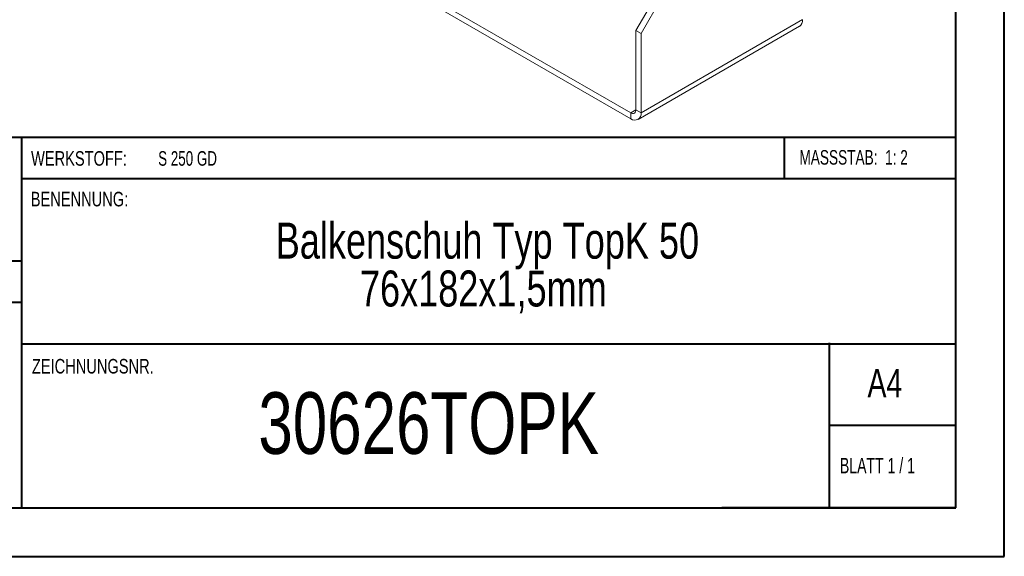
# Model space of a CAD drawing. Header units: millimetres. Extents: x 0 to 210, y 0 to 297.
# Tile 2 of 6: x 109 to 210, y 0 to 56. Entities that reach past the tile are written whole.
import ezdxf

# ---------------------------------------------------------------- set-up
doc = ezdxf.new("R2010")
doc.units = ezdxf.units.MM
doc.styles.add('SLDTEXTSTYLE0', font='TXT', dxfattribs={"width": 0.75})
doc.styles.add('SLDTEXTSTYLE1', font='TXT', dxfattribs={"width": 0.681818})
doc.styles.add('SLDTEXTSTYLE2', font='TXT', dxfattribs={"width": 0.7})
doc.styles.add('SLDTEXTSTYLE3', font='TXT', dxfattribs={"width": 0.6875})

# ---------------------------------------------------------------- blocks, each defined once
blk = doc.blocks.new('SW_NOTE_1')
at = {"color": 0, "linetype": 'Continuous', "lineweight": 0, "char_height": 3.7042, "attachment_point": 2, "style": 'SLDTEXTSTYLE0'}
for s, insert in [('Balkenschuh Typ TopK 50', (29.46, 4.77)), ('76x182x1,5mm', (29.04, -0.16))]:
    blk.add_mtext(s, dxfattribs=dict(at, insert=insert))

msp = doc.modelspace()

# ---------------------------------------------------------------- linework, layer by layer
at = {"color": 7, "linetype": 'Continuous', "lineweight": 40}
for p, q in [((210.08, 0.21), (210.08, 297.21)), ((205.08, 5.21), (205.08, 292.21)), ((205.08, 43.37), (10.11, 43.37)), ((108.91, 43.37), (108.91, 5.12)), ((187.47, 39.12), (187.47, 43.37)), ((205.08, 39.12), (108.91, 39.12)), ((108.91, 30.62), (10.11, 30.62)), ((108.91, 26.37), (10.11, 26.37)), ((108.91, 22.12), (205.08, 22.12)), ((192.08, 5.21), (192.08, 22.21)), ((205.08, 13.71), (192.08, 13.71)), ((10.08, 5.21), (205.08, 5.21)), ((205.08, 5.21), (180.99, 5.21)), ((0.08, 0.21), (210.08, 0.21))]:
    msp.add_line(p, q, dxfattribs=at)
at = {"color": 7, "linetype": 'Continuous', "lineweight": 15}
for p, q in [((171.63, 45.91), (145.82, 60.81)), ((172.16, 54.38), (176.05, 61.12)), ((172.69, 54.08), (176.58, 60.81)), ((171.63, 45.3), (145.82, 60.2)), ((172.38, 45.23), (189, 54.82)), ((172.69, 45.91), (189.31, 55.51)), ((189.31, 55.51), (189.31, 55.51)), ((172.16, 54.38), (172.69, 54.08)), ((172.16, 46.22), (172.16, 54.38)), ((172.69, 45.91), (172.69, 54.08)), ((172.16, 46.22), (171.63, 45.91)), ((171.63, 45.91), (171.63, 45.3)), ((172.16, 46.22), (172.69, 45.91))]:
    msp.add_line(p, q, dxfattribs=at)
for centre, radius, start, end in [((188.57, 55.42), 0.739, 305.0133, 6.2988), ((171.84, 46.17), 0.328, 230.7967, 9.214), ((172.05, 45.81), 0.655, 230.7967, 9.214)]:
    msp.add_arc(centre, radius, start, end, dxfattribs=at)

# ---------------------------------------------------------------- block references
at = {"color": 7, "linetype": 'Continuous', "lineweight": 0}
msp.add_blockref('SW_NOTE_1', (127.42, 29.82), dxfattribs=at)

# ---------------------------------------------------------------- texts
for s, insert, char_height, attachment_point, style in [('WERKSTOFF:', (109.91, 41.96), 1.5, 1, 'SLDTEXTSTYLE0'), ('S 250 GD', (122.99, 41.96), 1.5, 1, 'SLDTEXTSTYLE3'), ('MASSSTAB:  1: 2', (188.99, 42.07), 1.5, 1, 'SLDTEXTSTYLE2'), ('BENENNUNG:', (109.88, 37.77), 1.5, 1, 'SLDTEXTSTYLE0'), ('ZEICHNUNGSNR.', (110, 20.55), 1.5, 1, 'SLDTEXTSTYLE0'), ('A4', (196, 19.52), 2.91, 1, 'SLDTEXTSTYLE0'), ('30626TOPK', (150.83, 17.12), 6.35, 2, 'SLDTEXTSTYLE0'), ('BLATT 1 / 1', (193.16, 10.36), 1.5875, 1, 'SLDTEXTSTYLE1')]:
    msp.add_mtext(s, dxfattribs=dict(at, insert=insert, char_height=char_height, attachment_point=attachment_point, style=style))

doc.saveas('drawing.dxf')
